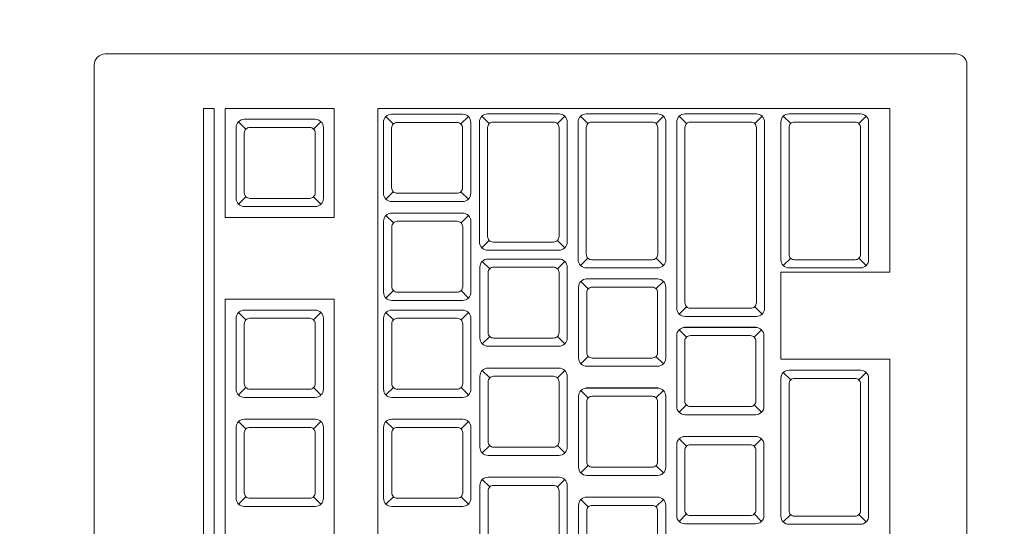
# Model space of a CAD drawing. Header units: millimetres. Extents: x 24385 to 79107, y -56478 to -23676.
# Tile 122 of 256: x 27447 to 27465, y -28153 to -28144. Entities that reach past the tile are written whole.
import ezdxf

# ---------------------------------------------------------------- set-up
doc = ezdxf.new("R2010")
doc.units = ezdxf.units.MM
doc.header["$LTSCALE"] = 2
for name, color, linetype, lineweight in [('0_OPIS', 7, 'Continuous', 13), ('3DPLAN_A_TABELKA POMIESZCZEŃ', 7, 'Continuous', 0), ('A_KRESKOWANIE', 9, 'Continuous', 0)]:
    doc.layers.add(name, color=color, linetype=linetype, lineweight=lineweight)
doc.layers.add('3DPLAN_A_KRESKOWANIE 1', color=253, linetype='Continuous')
doc.layers.add('3DPLAN_A_OPIS', color=8, linetype='Continuous')
doc.layers.add('FURNITURE ZD 1 500', color=7, linetype='Continuous', lineweight=13, true_color=0x9fa8a5)
doc.styles.add('ARIAL', font='arial.ttf')

# ---------------------------------------------------------------- blocks, each defined once
blk = doc.blocks.new('parterr')
at = {"layer": '3DPLAN_A_KRESKOWANIE 1'}
h = blk.add_hatch(dxfattribs=at)
h.set_pattern_fill('ANSI31', color=256, scale=5, style=0)
h.set_pattern_definition([(45, (28281.13, -31178.053), (-11.22532, 11.22532), [])])
h.paths.add_polyline_path([(27531.985, -28228.889), (27531.985, -28218.889), (27420.985, -28218.889), (27420.985, -28006.889), (27456.985, -28006.889), (27456.985, -27805.889), (26774.485, -27805.889), (26774.485, -27888.889), (26825.985, -27888.889), (26825.985, -27851.889), (27410.985, -27851.889), (27410.985, -28133.889), (27387.985, -28133.889), (27387.985, -28139.889), (27410.985, -28139.889), (27410.985, -28286.889), (27426.985, -28286.889), (27426.985, -28228.889)])
h.paths.add_polyline_path([(27626.985, -27863.889), (27769.985, -27863.889), (27769.985, -27805.889), (27626.985, -27805.889)])
h.paths.add_polyline_path([(27631.985, -28218.889), (27631.985, -28228.889), (27648.985, -28228.889), (27648.985, -28462.889), (27694.985, -28462.889), (27694.985, -28426.889), (27667.985, -28426.889), (27667.985, -28237.889), (27979.985, -28237.889), (27979.985, -28426.889), (27784.985, -28426.889), (27784.985, -28541.889), (27801.985, -28541.889), (27801.985, -28461.889), (27937.985, -28461.889), (27937.985, -28505.889), (28030.985, -28505.889), (28030.985, -28463.889), (28076.985, -28463.889), (28076.985, -28434.889), (28070.985, -28434.889), (28070.985, -28421.889), (28057.985, -28421.889), (28057.985, -27857.889), (28067.985, -27857.889), (28067.985, -27794.889), (28073.985, -27794.889), (28073.985, -27747.889), (28027.485, -27747.889), (28027.485, -27805.889), (27939.985, -27805.889), (27939.985, -27933.889), (27975.985, -27933.889), (27975.985, -28218.889)])
h.paths.add_polyline_path([(26774.485, -28063.889), (26774.485, -28175.389), (26826.985, -28175.389), (26826.985, -28139.889), (27297.985, -28139.889), (27297.985, -28133.889), (26825.985, -28133.889), (26825.985, -28063.889)])
h.paths.add_polyline_path([(27410.985, -28376.889), (27410.985, -28408.889), (27393.985, -28408.889), (27393.985, -28418.889), (26826.985, -28418.889), (26826.985, -28350.389), (26774.485, -28350.389), (26774.485, -28429.889), (26562.485, -28429.889), (26562.485, -28493.889), (26595.985, -28493.889), (26595.985, -28452.889), (26776.985, -28452.889), (26776.985, -28490.889), (26826.985, -28490.889), (26826.985, -28455.889), (27384.065, -28455.809), (27401.985, -28455.809), (27401.985, -28523.889), (27426.985, -28523.889), (27426.985, -28487.138), (27424.985, -28487.218), (27425.065, -28485.138), (27426.985, -28485.058), (27426.985, -28479.558), (27425.403, -28479.558), (27425.965, -28479.934), (27424.985, -28479.558), (27424.985, -28411.758), (27426.985, -28411.758), (27426.985, -28411.298), (27424.985, -28411.378), (27425.065, -28409.298), (27426.985, -28409.218), (27426.985, -28376.889)])
h.paths.add_polyline_path([(27341.985, -28709.889), (26826.985, -28709.889), (26826.985, -28670.889), (26776.985, -28670.889), (26776.985, -28709.889), (26595.985, -28709.889), (26595.985, -28673.889), (26562.485, -28673.889), (26562.485, -28763.889), (26781.485, -28763.889), (26781.485, -28800.889), (26837.985, -28800.889), (26837.985, -28746.889), (27391.985, -28746.889), (27391.985, -28790.889), (27411.495, -28790.889), (27399.246, -28679.889), (27341.985, -28679.889)])
h.paths.add_polyline_path([(26781.485, -29070.889), (26781.485, -29384.889), (27480.84, -29384.889), (27480.84, -29301.889), (27411.84, -29301.889), (27411.84, -28913.889), (27510.985, -28913.889), (27510.985, -28896.889), (27411.985, -28896.889), (27411.985, -28889.889), (27391.985, -28889.889), (27391.985, -29317.889), (26837.985, -29317.889), (26837.985, -29070.889)])
h.paths.add_polyline_path([(27653.84, -29384.889), (27783.84, -29384.889), (27783.84, -29301.889), (27725.84, -29301.889), (27725.84, -28870.889), (27709.985, -28870.889), (27709.985, -28896.889), (27609.985, -28896.889), (27609.985, -28913.889), (27709.84, -28913.889), (27709.84, -29301.889), (27653.84, -29301.889)])
h.paths.add_polyline_path([(28104.985, -29384.889), (28104.985, -29319.889), (28049.985, -29319.889), (28049.985, -29041.889), (28096.985, -29041.889), (28096.985, -28933.889), (28049.985, -28933.889), (28049.985, -28849.889), (28076.985, -28849.889), (28076.985, -28716.889), (28030.985, -28716.889), (28030.985, -28683.889), (27937.985, -28683.889), (27937.985, -28715.889), (27801.985, -28715.889), (27801.985, -28691.889), (27784.985, -28691.889), (27784.985, -28715.889), (27685.985, -28715.889), (27685.985, -28746.889), (27709.985, -28746.889), (27709.985, -28772.889), (27725.84, -28772.889), (27725.84, -28731.889), (27994.84, -28731.889), (27994.84, -28790.889), (27952.84, -28790.889), (27952.84, -28922.889), (27994.84, -28922.889), (27994.84, -29301.889), (27956.84, -29301.889), (27956.84, -29384.889)])
h.paths.add_polyline_path([(28444.971, -27794.889), (28444.971, -27747.889), (28199.985, -27747.889), (28199.985, -27794.889)])
h.paths.add_polyline_path([(28921.985, -28467.889), (29077.985, -28467.889), (29077.985, -28435.889), (28960.985, -28435.889), (28960.985, -27867.889), (29010.985, -27867.889), (29010.985, -27805.889), (28878.985, -27805.889), (28878.985, -27866.889), (28932.985, -27866.889), (28932.985, -28435.889), (28921.985, -28435.889)])
h.paths.add_polyline_path([(29185.985, -27867.889), (29308.985, -27867.889), (29308.985, -27805.889), (29185.985, -27805.889)])
h.paths.add_polyline_path([(29483.985, -27867.889), (29607.985, -27867.889), (29607.985, -27805.889), (29483.985, -27805.889)])
h.paths.add_polyline_path([(29782.985, -27867.889), (29903.985, -27867.889), (29903.985, -27805.889), (29782.985, -27805.889)])
h.paths.add_polyline_path([(30078.985, -27867.889), (30205.985, -27867.889), (30205.985, -27805.889), (30078.985, -27805.889)])
h.paths.add_polyline_path([(29866.985, -28490.889), (29866.985, -28439.889), (30420.985, -28439.889), (30420.985, -28504.889), (30467.985, -28504.889), (30467.985, -28441.889), (30494.985, -28441.889), (30494.985, -28420.889), (30467.985, -28420.889), (30467.985, -27862.889), (30500.985, -27862.889), (30500.985, -27805.889), (30380.985, -27805.889), (30380.985, -27867.889), (30454.985, -27867.889), (30454.985, -28420.889), (29450.985, -28420.889), (29450.985, -28435.889), (29331.985, -28435.889), (29331.985, -28420.889), (29227.985, -28420.889), (29227.985, -28435.889), (29207.985, -28435.889), (29207.985, -28467.889), (29230.985, -28467.889), (29230.985, -28496.889), (29276.985, -28496.889), (29276.985, -28467.889), (29827.985, -28467.889), (29827.985, -28490.889)])
h.paths.add_polyline_path([(30792.985, -27805.889), (30675.985, -27805.889), (30675.985, -27862.889), (30792.985, -27862.889)])
h.paths.add_polyline_path([(31618.985, -27862.889), (31618.985, -27970.889), (31677.485, -27970.889), (31677.485, -27805.889), (30967.985, -27805.889), (30967.985, -27862.889)])
h.paths.add_polyline_path([(30691.985, -28522.889), (30691.985, -28438.889), (31026.985, -28438.889), (31026.985, -28712.889), (30892.985, -28712.889), (30892.985, -28746.889), (31014.985, -28746.889), (31014.985, -28802.889), (31047.985, -28802.889), (31047.985, -28747.889), (31069.985, -28747.889), (31069.985, -28744.889), (31443.985, -28744.889), (31443.985, -28715.889), (31348.985, -28715.889), (31348.985, -28647.889), (31324.985, -28647.889), (31324.985, -28715.889), (31097.985, -28715.889), (31097.985, -28691.889), (31056.985, -28691.889), (31056.985, -28450.889), (31068.985, -28450.889), (31068.985, -28440.889), (31324.985, -28440.889), (31324.985, -28557.889), (31348.985, -28557.889), (31348.985, -28439.889), (31623.985, -28439.889), (31623.985, -28481.889), (31677.485, -28481.889), (31677.485, -28090.889), (31618.985, -28090.889), (31618.985, -28420.889), (30614.985, -28420.889), (30614.985, -28441.889), (30671.985, -28441.889), (30671.985, -28522.889)])
h.paths.add_polyline_path([(31677.485, -28782.889), (31677.485, -28681.889), (31623.985, -28681.889), (31623.985, -28715.889), (31533.985, -28715.889), (31533.985, -28744.889), (31623.985, -28744.889), (31623.985, -28782.889)])
h.paths.add_polyline_path([(31290.985, -29384.889), (31677.485, -29384.889), (31677.485, -29121.889), (31623.985, -29121.889), (31623.985, -29308.889), (31290.985, -29308.889)])
h.paths.add_polyline_path([(31115.985, -29308.889), (31047.985, -29308.889), (31047.985, -29148.889), (31014.985, -29148.889), (31014.985, -29308.889), (30977.985, -29308.889), (30977.985, -29384.889), (31115.985, -29384.889)])
h.paths.add_polyline_path([(30671.985, -28642.889), (30671.985, -28710.889), (30658.985, -28710.889), (30658.985, -28746.889), (30736.985, -28746.889), (30736.985, -29058.889), (30726.985, -29058.889), (30726.985, -29069.889), (30736.985, -29069.889), (30736.985, -29306.889), (30689.985, -29306.889), (30689.985, -29384.889), (30802.985, -29384.889), (30802.985, -29308.889), (30767.985, -29308.889), (30767.985, -28746.889), (30772.985, -28746.889), (30772.985, -28712.889), (30691.985, -28712.889), (30691.985, -28642.889)])
h.paths.add_polyline_path([(29827.985, -28640.889), (29827.985, -28721.889), (29417.985, -28721.889), (29417.985, -28756.889), (29765.985, -28756.889), (29765.985, -28833.889), (29935.985, -28833.889), (29935.985, -28756.889), (30425.985, -28756.889), (30425.985, -29306.889), (30383.985, -29306.889), (30383.985, -29384.889), (30514.985, -29384.889), (30514.985, -29306.889), (30441.985, -29306.889), (30441.985, -29069.889), (30636.985, -29069.889), (30636.985, -29058.889), (30441.985, -29058.889), (30441.985, -28772.889), (30466.985, -28772.889), (30466.985, -28746.889), (30568.985, -28746.889), (30568.985, -28710.889), (30467.985, -28710.889), (30467.985, -28677.889), (30420.985, -28677.889), (30420.985, -28720.889), (29866.985, -28720.889), (29866.985, -28640.889)])
h.paths.add_polyline_path([(30087.985, -29306.889), (30087.985, -29384.889), (30208.985, -29384.889), (30208.985, -29306.889)])
h.paths.add_polyline_path([(29912.985, -29306.889), (29891.985, -29306.889), (29891.985, -28974.889), (29421.985, -28974.889), (29421.985, -28984.889), (29884.985, -28984.889), (29884.985, -29310.889), (29777.985, -29310.889), (29777.985, -29384.889), (29912.985, -29384.889)])
h.paths.add_polyline_path([(29487.985, -29310.889), (29487.985, -29384.889), (29602.985, -29384.889), (29602.985, -29310.889)])
h.paths.add_polyline_path([(29341.985, -28974.889), (29262.985, -28974.889), (29262.985, -28756.889), (29297.985, -28756.889), (29297.985, -28721.889), (29276.985, -28721.889), (29276.985, -28667.889), (29228.985, -28667.889), (29228.985, -28721.889), (28922.985, -28721.889), (28922.985, -28754.889), (28935.985, -28754.889), (28935.985, -28884.889), (28953.985, -28884.889), (28953.985, -28754.889), (29226.985, -28754.889), (29226.985, -29323.889), (29186.985, -29323.889), (29186.985, -29384.889), (29312.985, -29384.889), (29312.985, -29310.889), (29262.985, -29310.889), (29262.985, -28984.889), (29341.985, -28984.889)])
h.paths.add_polyline_path([(29011.985, -29323.889), (28953.985, -29323.889), (28953.985, -28979.889), (28935.985, -28979.889), (28935.985, -29320.889), (28895.985, -29320.889), (28895.985, -29384.889), (29011.985, -29384.889)])
h.paths.add_polyline_path([(28832.985, -28721.889), (28810.985, -28721.889), (28810.985, -28684.889), (28793.985, -28684.889), (28793.985, -28721.889), (28683.985, -28721.889), (28683.985, -28682.889), (28629.985, -28682.889), (28629.985, -28715.889), (28626.985, -28715.889), (28626.985, -29316.889), (28584.985, -29316.889), (28584.985, -29384.889), (28720.985, -29384.889), (28720.985, -29320.889), (28668.985, -29320.889), (28668.985, -29039.889), (28722.985, -29039.889), (28722.985, -28875.889), (28664.985, -28875.889), (28664.985, -28769.889), (28673.985, -28769.889), (28673.985, -28754.889), (28832.985, -28754.889)])
h.paths.add_polyline_path([(28933.48, -28618.577), (28933.48, -28620.89), (28989.508, -28620.89), (28989.508, -28618.577)])
h.paths.add_polyline_path([(28048.623, -28542.166), (28104.651, -28542.166), (28104.651, -28567.43), (28048.623, -28567.43)])
h.paths.add_polyline_path([(28312.294, -28322.995), (28368.169, -28322.995), (28368.169, -28348.046), (28312.294, -28348.046)])
h.paths.add_polyline_path([(28488.087, -28322.995), (28543.962, -28322.995), (28543.962, -28348.046), (28488.087, -28348.046)])
edge = h.paths.add_edge_path()
edge.add_arc((28306.985, -28816.889), 85, 62.65448, 71.78542, ccw=False)
edge.add_line((28346.03, -28741.388), (28346.03, -28736.148))
edge.add_line((28346.03, -28736.148), (28333.554, -28736.148))
h.paths.add_polyline_path([(28109.348, -29204.098), (28204.556, -29204.098), (28204.556, -29250.571), (28109.348, -29250.571)])
h.paths.add_polyline_path([(28138.557, -28107.378), (28196.542, -28107.378), (28196.542, -28140.407), (28138.557, -28140.407)])
h.paths.add_polyline_path([(28531.907, -27858.834), (28585.665, -27858.834), (28585.665, -27891.863), (28531.907, -27891.863)])
h.paths.add_polyline_path([(28514.882, -27899.847, 1), (28514.882, -27870.727, 1)])
h.paths.add_polyline_path([(28121.532, -28148.391, 1), (28121.532, -28119.271, 1)])
edge = h.paths.add_edge_path()
edge.add_line((28141.813, -28688.783), (28156.373, -28688.783))
edge.add_line((28156.373, -28688.783), (28156.373, -28674.223))
edge.add_arc((28156.373, -28688.783), 14.56, 90, 180)
edge = h.paths.add_edge_path()
edge.add_line((28156.373, -28688.783), (28156.373, -28703.343))
edge.add_arc((28156.373, -28688.783), 14.56, 270, 360)
edge.add_line((28170.933, -28688.783), (28156.373, -28688.783))
h.paths.add_polyline_path([(28156.373, -28703.343, 1), (28156.373, -28674.223, 1)])
h.paths.add_polyline_path([(28624.31, -27926.264), (28623.535, -27925.489), (28623.66, -27865.141), (28624.435, -27864.366), (28624.435, -27926.212)], is_closed=False)
h.paths.add_polyline_path([(28252.196, -28179.889), (28327.196, -28179.889), (28327.196, -28198.639, -0.427145), (28270.946, -28254.889), (28252.196, -28254.889)])
h.paths.add_polyline_path([(28424.196, -28361.389, -0.414214), (28419.196, -28366.389), (28413.196, -28366.389, -0.414214), (28389.196, -28342.389), (28389.196, -28330.389, -0.414214), (28413.196, -28306.389), (28419.196, -28306.389, -0.414214), (28424.196, -28311.389)])
h.paths.add_polyline_path([(28638.985, -27932.349), (28638.985, -27864.549), (28640.567, -27864.549), (28640.006, -27864.173, -0.310329), (28639.685, -27863.706), (28639.685, -27861.276, -0.216272), (28639.856, -27860.9), (28640.604, -27860.179, 0.840818), (28640.485, -27859.349, -0.414214), (28640.985, -27859.849), (28640.985, -27932.349)])
h.paths.add_polyline_path([(28638.785, -27863.155), (28638.261, -27863.789), (28637.785, -27863.789), (28637.785, -27893.788, -0.760764), (28636.885, -27897.039), (28634.335, -27897.039), (28634.335, -27925.489), (28634.063, -27925.585), (28633.758, -27925.889), (28633.56, -27926.312), (28634.042, -27926.312, -0.130781), (28633.435, -27927.408, -2.336993), (28633.435, -27924.37), (28633.435, -27899.239), (28632.985, -27899.239), (28632.985, -27897.639), (28632.585, -27897.539), (28632.585, -27893.039), (28632.985, -27892.939), (28632.985, -27891.339), (28633.435, -27891.339), (28633.56, -27871.114), (28633.435, -27867.408, -2.336993), (28633.56, -27864.314), (28634.335, -27865.089), (28634.335, -27893.539), (28635.985, -27893.539), (28635.985, -27863.789), (28635.51, -27863.789), (28634.985, -27863.155), (28634.985, -27856.989), (28638.785, -27856.989)])
h.paths.add_polyline_path([(28630.613, -27891.539), (28631.163, -27891.689), (28631.163, -27897.689, -0.414214), (28631.013, -27897.839), (28627.613, -27897.839, -0.414214), (28627.463, -27897.589), (28627.613, -27891.539), (28628.013, -27891.539), (28628.013, -27884.365, -1), (28630.613, -27884.365)])
h.paths.add_polyline_path([(28624.435, -27885.989), (28628.013, -27886.139), (28624.435, -27886.139)], is_closed=False)
h.paths.add_polyline_path([(28631.963, -27893.589), (28632.305, -27893.759), (28632.535, -27893.759), (28632.535, -27896.819), (28632.305, -27896.989), (28631.963, -27896.989), (28631.913, -27897.439), (28631.963, -27893.189)])
h.paths.add_polyline_path([(28624.435, -27904.439), (28633.435, -27904.589), (28624.435, -27904.589)], is_closed=False)
h.paths.add_polyline_path([(28625.185, -27886.139), (28625.185, -27891.339), (28625.635, -27891.339), (28625.635, -27892.939), (28626.035, -27893.039), (28626.035, -27893.589), (28626.663, -27893.589), (28626.713, -27893.139), (28626.663, -27897.389), (28626.663, -27896.989), (28626.035, -27896.989), (28626.035, -27897.539), (28625.635, -27897.639), (28625.635, -27899.239), (28625.185, -27899.239), (28625.035, -27904.439), (28625.035, -27886.139)], is_closed=False)
h.paths.add_polyline_path([(28640.905, -27856.969), (28622.985, -27856.889), (28640.985, -27856.889)], is_closed=False)
h.paths.add_polyline_path([(28619.985, -28325.889), (28619.985, -28323.453), (28618.52, -28323.453), (28584.985, -28382.665, -0.262592), (28550.718, -28323.453), (28549.985, -28323.453), (28549.985, -28325.889), (28512.985, -28325.889), (28512.985, -28240.889), (28492.402, -28240.889), (28491.79, -28249.167, -0.11869), (28489.72, -28256.749), (28483.383, -28267.012, -0.177707), (28479.147, -28270.09), (28472.857, -28270.09, -0.177707), (28468.581, -28266.948), (28462.284, -28256.749, -0.11869), (28460.214, -28249.167), (28459.601, -28240.889), (28487.985, -28240.889), (28487.985, -28181.889), (28633.985, -28181.889), (28633.985, -28325.889)])
h.paths.add_polyline_path([(28442.485, -28424.889), (28442.485, -28418.889, -0.414214), (28466.485, -28394.889), (28478.485, -28394.889, -0.414214), (28502.485, -28418.889), (28502.485, -28424.889, -0.414214), (28497.485, -28429.889), (28447.485, -28429.889, -0.414214)])
h.paths.add_polyline_path([(28265.745, -28187.219, 1), (28256.37, -28187.219, 1)], flags=16)
h.paths.add_polyline_path([(28416.196, -28357.255, -0.453948), (28410.529, -28362.211, -0.375565), (28393.196, -28342.389), (28393.196, -28330.389, -0.375565), (28410.529, -28310.568, -0.453948), (28416.196, -28315.523)], flags=16)
h.paths.add_polyline_path([(28638.375, -27861.789, 1), (28635.395, -27861.789, 1)], flags=16)
h.paths.add_polyline_path([(28637.96, -27861.789, 1), (28635.81, -27861.789, 1)], flags=0)
h.paths.add_polyline_path([(28633.921, -27866.704, -0.08131), (28633.435, -27867.408), (28633.435, -27865.889), (28634.21, -27865.889), (28634.313, -27866.312)], flags=16)
h.paths.add_polyline_path([(28633.435, -27865.889), (28633.435, -27867.012), (28634.21, -27866.237), (28634.085, -27865.889)], flags=0)
h.paths.add_polyline_path([(28633.435, -27867.012), (28633.56, -27867.278, 0.08131), (28633.921, -27866.704), (28633.56, -27867.064)], is_closed=False, flags=16)
h.paths.add_polyline_path([(28633.56, -27897.519), (28633.635, -27893.189), (28633.635, -27897.389)], is_closed=False, flags=16)
h.paths.add_polyline_path([(28633.635, -27897.389), (28633.56, -27893.059), (28633.56, -27897.519)], is_closed=False, flags=16)
h.paths.add_polyline_path([(28628.013, -27884.365), (28630.613, -27884.365, -1)], flags=16)
h.paths.add_polyline_path([(28557.294, -28240.025), (28560.006, -28203.366), (28592.807, -28203.366), (28595.52, -28240.025, -0.414214), (28578.655, -28256.889), (28574.158, -28256.889, -0.414214)], flags=16)
h.paths.add_polyline_path([(28570.231, -28211.918), (28582.582, -28211.918, -0.392745), (28588.188, -28217.124), (28589.897, -28240.212, -0.409357), (28578.655, -28251.268), (28574.158, -28251.268, -0.409357), (28562.917, -28240.212), (28564.625, -28217.124, -0.392745)], flags=0)
h.paths.add_polyline_path([(28465.687, -28254.648, -0.504303), (28469.826, -28249.441), (28482.177, -28249.441, -0.504303), (28486.316, -28254.648), (28480.019, -28264.847, -0.195658), (28478.25, -28266.09), (28473.753, -28266.09, -0.195658), (28471.984, -28264.847)], flags=16)
h.paths.add_polyline_path([(28451.619, -28421.889, -0.453948), (28446.664, -28416.223, -0.375565), (28466.485, -28398.889), (28478.485, -28398.889, -0.375565), (28498.307, -28416.223, -0.453948), (28493.351, -28421.889)], flags=16)
at = {"layer": 'A_KRESKOWANIE', "transparency": 33554687}
h = blk.add_hatch(dxfattribs=at)
h.set_pattern_fill('ANSI37', color=0, scale=5)
h.paths.add_polyline_path([(26825.985, -28063.889), (26825.985, -28133.889), (27297.985, -28133.889), (27297.985, -28133.593), (27299.869, -28133.593), (27299.869, -28135.476), (27300.811, -28135.476), (27300.811, -28138.302), (27299.869, -28138.302), (27299.869, -28140.186), (27298.927, -28140.186, 0.262592), (27342.985, -28216.315), (27344.219, -28214.137, -0.038194), (27343.056, -28198.926), (27343.056, -27851.889), (26825.985, -27851.889), (26825.985, -27888.889)])
h.paths.add_polyline_path([(27102.966, -28064.047), (27158.91, -28064.047), (27158.91, -28044.903), (27102.966, -28044.903)], flags=24)
h.paths.add_polyline_path([(27342.985, -28216.315, -0.262592), (27298.927, -28140.186), (27297.985, -28139.889), (26826.985, -28139.889), (26826.985, -28175.389), (26826.985, -28350.389), (26826.985, -28418.889), (27393.985, -28418.889), (27393.985, -28408.889), (27393.985, -28362.714), (27339.559, -28331.889, -0.198011), (27393.985, -28290.75), (27393.985, -28286.059, -0.230244), (27344.219, -28214.137)])
h.paths.add_polyline_path([(27102.36, -28351.795), (27325.941, -28351.795), (27325.941, -28402.592), (27102.36, -28402.592)], flags=16)
h.paths.add_polyline_path([(27102.966, -28330.527), (27159.047, -28330.527), (27159.047, -28311.383), (27102.966, -28311.383)], flags=24)
h.paths.add_polyline_path([(27123.082, -28409.593), (27305.219, -28409.593), (27305.219, -28344.793), (27123.082, -28344.793)], flags=24)
h.paths.add_polyline_path([(27433.84, -29301.889), (27433.84, -28913.889), (27411.84, -28913.889), (27411.84, -29301.889)])
h.paths.add_polyline_path([(27980.459, -29061.282), (27980.459, -29115.282), (27940.492, -29115.282), (27940.492, -29301.889), (27956.84, -29301.889), (27994.84, -29301.889), (27994.84, -28922.889), (27952.84, -28922.889), (27952.84, -28790.889), (27994.84, -28790.889), (27994.84, -28731.889), (27940.492, -28731.889), (27940.492, -29061.282)])
h.paths.add_polyline_path([(27075.431, -29179.353), (27131.462, -29179.353), (27131.462, -29160.209), (27075.431, -29160.209)], flags=9)
h.paths.add_polyline_path([(27522.898, -29133.651), (27578.929, -29133.651), (27578.929, -29114.508), (27522.898, -29114.508)], flags=9)
h.paths.add_polyline_path([(27332.052, -28065.19), (27388.134, -28065.19), (27388.134, -28046.046), (27332.052, -28046.046)], flags=9)
h.paths.add_polyline_path([(27804.485, -29133.651), (27860.517, -29133.651), (27860.517, -29114.508), (27804.485, -29114.508)], flags=9)
at = {"layer": 'FURNITURE ZD 1 500', "lineweight": 0}
for p, q in [((27453.73, -28145.499), (27463.118, -28145.499)), ((27453.73, -28174.399), (27453.73, -28145.499)), ((27463.118, -28145.499), (27463.118, -28148.499)), ((27451.31, -28145.878), (27451.174, -28145.743)), ((27452.551, -28145.878), (27452.686, -28145.743)), ((27454.012, -28145.785), (27453.876, -28145.65)), ((27455.253, -28145.785), (27455.388, -28145.65)), ((27455.771, -28145.778), (27455.635, -28145.643)), ((27457.021, -28145.778), (27457.156, -28145.643)), ((27457.58, -28145.778), (27457.444, -28145.643)), ((27458.83, -28145.778), (27458.965, -28145.643)), ((27459.389, -28145.778), (27459.253, -28145.643)), ((27460.639, -28145.778), (27460.774, -28145.643)), ((27461.298, -28145.778), (27461.162, -28145.643)), ((27462.548, -28145.778), (27462.683, -28145.643)), ((27454.012, -28147.026), (27453.876, -28147.162)), ((27455.253, -28147.026), (27455.388, -28147.162)), ((27451.31, -28147.119), (27451.174, -28147.255)), ((27452.551, -28147.119), (27452.686, -28147.255)), ((27454.013, -28147.599), (27453.878, -28147.463)), ((27455.254, -28147.599), (27455.39, -28147.463)), ((27455.771, -28147.919), (27455.635, -28148.055)), ((27457.021, -28147.919), (27457.156, -28148.055)), ((27455.78, -28148.439), (27455.644, -28148.304)), ((27457.021, -28148.439), (27457.156, -28148.304)), ((27457.58, -28148.245), (27457.444, -28148.38)), ((27458.83, -28148.245), (27458.965, -28148.38)), ((27461.298, -28148.245), (27461.162, -28148.38)), ((27462.548, -28148.245), (27462.683, -28148.38)), ((27457.587, -28148.806), (27457.452, -28148.67)), ((27457.55, -28148.624), (27458.859, -28148.624)), ((27458.828, -28148.806), (27458.964, -28148.67)), ((27461.118, -28148.499), (27463.118, -28148.499)), ((27461.118, -28148.499), (27461.118, -28150.099)), ((27454.013, -28148.84), (27453.878, -28148.975)), ((27455.254, -28148.84), (27455.39, -28148.975)), ((27459.389, -28149.134), (27459.253, -28149.269)), ((27460.639, -28149.134), (27460.774, -28149.269)), ((27451.31, -28149.376), (27451.174, -28149.241)), ((27452.551, -28149.376), (27452.686, -28149.241)), ((27454.013, -28149.376), (27453.878, -28149.241)), ((27455.254, -28149.376), (27455.39, -28149.241)), ((27459.387, -28149.693), (27459.252, -28149.558)), ((27459.35, -28149.511), (27460.659, -28149.511)), ((27460.628, -28149.693), (27460.764, -28149.558)), ((27455.78, -28149.68), (27455.644, -28149.816)), ((27457.021, -28149.68), (27457.156, -28149.816)), ((27457.587, -28150.047), (27457.452, -28150.182)), ((27458.828, -28150.047), (27458.964, -28150.182)), ((27461.118, -28150.099), (27463.118, -28150.099)), ((27463.118, -28150.099), (27463.118, -28169.399)), ((27455.78, -28150.439), (27455.644, -28150.304)), ((27457.021, -28150.439), (27457.156, -28150.304)), ((27461.298, -28150.478), (27461.162, -28150.343)), ((27462.548, -28150.478), (27462.683, -28150.343)), ((27451.31, -28150.618), (27451.174, -28150.753)), ((27452.551, -28150.618), (27452.686, -28150.753)), ((27454.013, -28150.618), (27453.878, -28150.753)), ((27455.254, -28150.618), (27455.39, -28150.753)), ((27457.55, -28150.624), (27458.859, -28150.624)), ((27457.587, -28150.806), (27457.452, -28150.67)), ((27458.828, -28150.806), (27458.964, -28150.67)), ((27459.387, -28150.934), (27459.252, -28151.07)), ((27460.628, -28150.934), (27460.764, -28151.07)), ((27451.31, -28151.376), (27451.174, -28151.241)), ((27452.551, -28151.376), (27452.686, -28151.241)), ((27454.013, -28151.376), (27453.878, -28151.241)), ((27455.254, -28151.376), (27455.39, -28151.241)), ((27459.387, -28151.693), (27459.252, -28151.558)), ((27459.35, -28151.511), (27460.659, -28151.511)), ((27460.628, -28151.693), (27460.764, -28151.558)), ((27455.78, -28151.68), (27455.644, -28151.816)), ((27457.021, -28151.68), (27457.156, -28151.816)), ((27457.587, -28152.047), (27457.452, -28152.182)), ((27458.828, -28152.047), (27458.964, -28152.182)), ((27455.78, -28152.439), (27455.644, -28152.304)), ((27457.021, -28152.439), (27457.156, -28152.304)), ((27451.31, -28152.618), (27451.174, -28152.753)), ((27452.551, -28152.618), (27452.686, -28152.753)), ((27454.013, -28152.618), (27453.878, -28152.753)), ((27455.254, -28152.618), (27455.39, -28152.753)), ((27457.55, -28152.624), (27458.859, -28152.624)), ((27457.587, -28152.806), (27457.452, -28152.67)), ((27458.828, -28152.806), (27458.964, -28152.67)), ((27459.387, -28152.934), (27459.252, -28153.07)), ((27460.628, -28152.934), (27460.764, -28153.07)), ((27461.298, -28152.945), (27461.162, -28153.08)), ((27462.548, -28152.945), (27462.683, -28153.08))]:
    blk.add_line(p, q, dxfattribs=at)
for points in [[(27448.73, -28144.499), (27464.33, -28144.499, -0.414214), (27464.53, -28144.699), (27464.53, -28190.299, -0.414214), (27464.33, -28190.499), (27448.73, -28190.499, -0.414214), (27448.53, -28190.299), (27448.53, -28144.699, -0.414214)], [(27453.982, -28147.206, -0.414214), (27453.832, -28147.056), (27453.832, -28145.756, -0.414214), (27453.982, -28145.606), (27455.282, -28145.606, -0.414214), (27455.432, -28145.756), (27455.432, -28147.056, -0.414214), (27455.282, -28147.206)], [(27455.591, -28145.749), (27455.591, -28147.949, 0.414214), (27455.741, -28148.099), (27457.05, -28148.099, 0.414214), (27457.2, -28147.949), (27457.2, -28145.749, 0.414214), (27457.05, -28145.599), (27455.741, -28145.599, 0.414214)], [(27458.859, -28145.599), (27457.55, -28145.599, 0.414214), (27457.4, -28145.749), (27457.4, -28148.274, 0.414214), (27457.55, -28148.424), (27458.859, -28148.424, 0.414214), (27459.009, -28148.274), (27459.009, -28145.749, 0.414214)], [(27460.668, -28145.599), (27459.359, -28145.599, 0.414214), (27459.209, -28145.749), (27459.209, -28149.163, 0.414214), (27459.359, -28149.313), (27460.668, -28149.313, 0.414214), (27460.818, -28149.163), (27460.818, -28145.749, 0.414214)], [(27461.118, -28145.749), (27461.118, -28148.274, 0.414214), (27461.268, -28148.424), (27462.577, -28148.424, 0.414214), (27462.727, -28148.274), (27462.727, -28145.749, 0.414214), (27462.577, -28145.599), (27461.268, -28145.599, 0.414214)], [(27451.28, -28147.299, -0.414214), (27451.13, -28147.149), (27451.13, -28145.849, -0.414214), (27451.28, -28145.699), (27452.58, -28145.699, -0.414214), (27452.73, -28145.849), (27452.73, -28147.149, -0.414214), (27452.58, -28147.299)], [(27453.982, -28146.956), (27453.982, -28145.856, -0.414214), (27454.082, -28145.756), (27455.182, -28145.756, -0.414214), (27455.282, -28145.856), (27455.282, -28146.956, -0.414214), (27455.182, -28147.056), (27454.082, -28147.056, -0.414214)], [(27455.841, -28147.949), (27456.95, -28147.949, 0.414214), (27457.05, -28147.849), (27457.05, -28145.849, 0.414214), (27456.95, -28145.749), (27455.841, -28145.749, 0.414214), (27455.741, -28145.849), (27455.741, -28147.849, 0.414214)], [(27457.55, -28148.174), (27457.55, -28145.849, -0.414214), (27457.65, -28145.749), (27458.759, -28145.749, -0.414214), (27458.859, -28145.849), (27458.859, -28148.174, -0.414214), (27458.759, -28148.274), (27457.65, -28148.274, -0.414214)], [(27459.459, -28149.163), (27460.568, -28149.163, 0.414214), (27460.668, -28149.063), (27460.668, -28145.849, 0.414214), (27460.568, -28145.749), (27459.459, -28145.749, 0.414214), (27459.359, -28145.849), (27459.359, -28149.063, 0.414214)], [(27461.368, -28148.274), (27462.477, -28148.274, 0.414214), (27462.577, -28148.174), (27462.577, -28145.849, 0.414214), (27462.477, -28145.749), (27461.368, -28145.749, 0.414214), (27461.268, -28145.849), (27461.268, -28148.174, 0.414214)], [(27451.28, -28147.049), (27451.28, -28145.949, -0.414214), (27451.38, -28145.849), (27452.48, -28145.849, -0.414214), (27452.58, -28145.949), (27452.58, -28147.049, -0.414214), (27452.48, -28147.149), (27451.38, -28147.149, -0.414214)], [(27453.984, -28149.019, -0.414214), (27453.834, -28148.869), (27453.834, -28147.569, -0.414214), (27453.984, -28147.419), (27455.284, -28147.419, -0.414214), (27455.434, -28147.569), (27455.434, -28148.869, -0.414214), (27455.284, -28149.019)], [(27453.984, -28148.769), (27453.984, -28147.669, -0.414214), (27454.084, -28147.569), (27455.184, -28147.569, -0.414214), (27455.284, -28147.669), (27455.284, -28148.769, -0.414214), (27455.184, -28148.869), (27454.084, -28148.869, -0.414214)], [(27455.75, -28149.86, -0.414214), (27455.6, -28149.71), (27455.6, -28148.41, -0.414214), (27455.75, -28148.26), (27457.05, -28148.26, -0.414214), (27457.2, -28148.41), (27457.2, -28149.71, -0.414214), (27457.05, -28149.86)], [(27455.75, -28149.61), (27455.75, -28148.51, -0.414214), (27455.85, -28148.41), (27456.95, -28148.41, -0.414214), (27457.05, -28148.51), (27457.05, -28149.61, -0.414214), (27456.95, -28149.71), (27455.85, -28149.71, -0.414214)], [(27457.558, -28150.226, -0.414214), (27457.408, -28150.076), (27457.408, -28148.776, -0.414214), (27457.558, -28148.626), (27458.858, -28148.626, -0.414214), (27459.008, -28148.776), (27459.008, -28150.076, -0.414214), (27458.858, -28150.226)], [(27457.558, -28149.976), (27457.558, -28148.876, -0.414214), (27457.658, -28148.776), (27458.758, -28148.776, -0.414214), (27458.858, -28148.876), (27458.858, -28149.976, -0.414214), (27458.758, -28150.076), (27457.658, -28150.076, -0.414214)], [(27451.28, -28150.797, -0.414214), (27451.13, -28150.647), (27451.13, -28149.347, -0.414214), (27451.28, -28149.197), (27452.58, -28149.197, -0.414214), (27452.73, -28149.347), (27452.73, -28150.647, -0.414214), (27452.58, -28150.797)], [(27453.984, -28150.797, -0.414214), (27453.834, -28150.647), (27453.834, -28149.347, -0.414214), (27453.984, -28149.197), (27455.284, -28149.197, -0.414214), (27455.434, -28149.347), (27455.434, -28150.647, -0.414214), (27455.284, -28150.797)], [(27451.28, -28150.547), (27451.28, -28149.447, -0.414214), (27451.38, -28149.347), (27452.48, -28149.347, -0.414214), (27452.58, -28149.447), (27452.58, -28150.547, -0.414214), (27452.48, -28150.647), (27451.38, -28150.647, -0.414214)], [(27453.984, -28150.547), (27453.984, -28149.447, -0.414214), (27454.084, -28149.347), (27455.184, -28149.347, -0.414214), (27455.284, -28149.447), (27455.284, -28150.547, -0.414214), (27455.184, -28150.647), (27454.084, -28150.647, -0.414214)], [(27459.358, -28151.114, -0.414214), (27459.208, -28150.964), (27459.208, -28149.664, -0.414214), (27459.358, -28149.514), (27460.658, -28149.514, -0.414214), (27460.808, -28149.664), (27460.808, -28150.964, -0.414214), (27460.658, -28151.114)], [(27459.358, -28150.864), (27459.358, -28149.764, -0.414214), (27459.458, -28149.664), (27460.558, -28149.664, -0.414214), (27460.658, -28149.764), (27460.658, -28150.864, -0.414214), (27460.558, -28150.964), (27459.458, -28150.964, -0.414214)], [(27455.75, -28151.86, -0.414214), (27455.6, -28151.71), (27455.6, -28150.41, -0.414214), (27455.75, -28150.26), (27457.05, -28150.26, -0.414214), (27457.2, -28150.41), (27457.2, -28151.71, -0.414214), (27457.05, -28151.86)], [(27462.577, -28153.124, 0.414214), (27462.727, -28152.974), (27462.727, -28150.449, 0.414214), (27462.577, -28150.299), (27461.268, -28150.299, 0.414214), (27461.118, -28150.449), (27461.118, -28152.974, 0.414214), (27461.268, -28153.124)], [(27455.75, -28151.61), (27455.75, -28150.51, -0.414214), (27455.85, -28150.41), (27456.95, -28150.41, -0.414214), (27457.05, -28150.51), (27457.05, -28151.61, -0.414214), (27456.95, -28151.71), (27455.85, -28151.71, -0.414214)], [(27461.268, -28152.874), (27461.268, -28150.549, -0.414214), (27461.368, -28150.449), (27462.477, -28150.449, -0.414214), (27462.577, -28150.549), (27462.577, -28152.874, -0.414214), (27462.477, -28152.974), (27461.368, -28152.974, -0.414214)], [(27457.558, -28152.226, -0.414214), (27457.408, -28152.076), (27457.408, -28150.776, -0.414214), (27457.558, -28150.626), (27458.858, -28150.626, -0.414214), (27459.008, -28150.776), (27459.008, -28152.076, -0.414214), (27458.858, -28152.226)], [(27457.558, -28151.976), (27457.558, -28150.876, -0.414214), (27457.658, -28150.776), (27458.758, -28150.776, -0.414214), (27458.858, -28150.876), (27458.858, -28151.976, -0.414214), (27458.758, -28152.076), (27457.658, -28152.076, -0.414214)], [(27451.28, -28152.797, -0.414214), (27451.13, -28152.647), (27451.13, -28151.347, -0.414214), (27451.28, -28151.197), (27452.58, -28151.197, -0.414214), (27452.73, -28151.347), (27452.73, -28152.647, -0.414214), (27452.58, -28152.797)], [(27453.984, -28152.797, -0.414214), (27453.834, -28152.647), (27453.834, -28151.347, -0.414214), (27453.984, -28151.197), (27455.284, -28151.197, -0.414214), (27455.434, -28151.347), (27455.434, -28152.647, -0.414214), (27455.284, -28152.797)], [(27451.28, -28152.547), (27451.28, -28151.447, -0.414214), (27451.38, -28151.347), (27452.48, -28151.347, -0.414214), (27452.58, -28151.447), (27452.58, -28152.547, -0.414214), (27452.48, -28152.647), (27451.38, -28152.647, -0.414214)], [(27453.984, -28152.547), (27453.984, -28151.447, -0.414214), (27454.084, -28151.347), (27455.184, -28151.347, -0.414214), (27455.284, -28151.447), (27455.284, -28152.547, -0.414214), (27455.184, -28152.647), (27454.084, -28152.647, -0.414214)], [(27459.358, -28153.114, -0.414214), (27459.208, -28152.964), (27459.208, -28151.664, -0.414214), (27459.358, -28151.514), (27460.658, -28151.514, -0.414214), (27460.808, -28151.664), (27460.808, -28152.964, -0.414214), (27460.658, -28153.114)], [(27459.358, -28152.864), (27459.358, -28151.764, -0.414214), (27459.458, -28151.664), (27460.558, -28151.664, -0.414214), (27460.658, -28151.764), (27460.658, -28152.864, -0.414214), (27460.558, -28152.964), (27459.458, -28152.964, -0.414214)], [(27455.75, -28153.86, -0.414214), (27455.6, -28153.71), (27455.6, -28152.41, -0.414214), (27455.75, -28152.26), (27457.05, -28152.26, -0.414214), (27457.2, -28152.41), (27457.2, -28153.71, -0.414214), (27457.05, -28153.86)], [(27455.75, -28153.61), (27455.75, -28152.51, -0.414214), (27455.85, -28152.41), (27456.95, -28152.41, -0.414214), (27457.05, -28152.51), (27457.05, -28153.61, -0.414214), (27456.95, -28153.71), (27455.85, -28153.71, -0.414214)], [(27457.558, -28154.226, -0.414214), (27457.408, -28154.076), (27457.408, -28152.776, -0.414214), (27457.558, -28152.626), (27458.858, -28152.626, -0.414214), (27459.008, -28152.776), (27459.008, -28154.076, -0.414214), (27458.858, -28154.226)], [(27457.558, -28153.976), (27457.558, -28152.876, -0.414214), (27457.658, -28152.776), (27458.758, -28152.776, -0.414214), (27458.858, -28152.876), (27458.858, -28153.976, -0.414214), (27458.758, -28154.076), (27457.658, -28154.076, -0.414214)]]:
    blk.add_lwpolyline(points, format="xyb", close=True, dxfattribs=at)
for points in [[(27450.73, -28145.499), (27450.73, -28181.099), (27450.53, -28181.099), (27450.53, -28145.499)], [(27450.93, -28145.499), (27450.93, -28147.499), (27452.93, -28147.499), (27452.93, -28145.499)], [(27450.93, -28156.999), (27450.93, -28148.999), (27452.93, -28148.999), (27452.93, -28156.999)]]:
    blk.add_lwpolyline(points, close=True, dxfattribs=at)
at = {"layer": '3DPLAN_A_OPIS', "color": 1, "lineweight": 30, "style": 'ARIAL'}
for tag, p in [('WYŁĄCZONE', (29754.423, -28077.214)), ('WYŁĄCZONE', (30711.207, -28077.214)), ('Z_OPRACOWANIA', (29744.084, -28099.648)), ('Z_OPRACOWANIA', (30700.868, -28099.648)), ('WYJŚCIE_EWAKUACYJNE', (26767.327, -28550.289)), ('WYŁĄCZONE', (30110.451, -28645.398)), ('Z_OPRACOWANIA', (30100.112, -28667.832)), ('WYŁĄCZONE', (29700.819, -29118.027)), ('WYŁĄCZONE', (30110.451, -29118.027)), ('WYŁĄCZONE', (31284.486, -29118.027)), ('Z_OPRACOWANIA', (29690.48, -29140.461)), ('Z_OPRACOWANIA', (30100.112, -29140.461)), ('Z_OPRACOWANIA', (31274.147, -29140.461)), ('WYJŚCIE_EWAKUACYJNE', (28257.548, -29205.278))]:
    blk.add_attdef(tag, p, '', height=12, dxfattribs=at)
at = {"layer": '3DPLAN_A_TABELKA POMIESZCZEŃ', "ltscale": 0.5, "style": 'ARIAL'}
for tag, p in [('KURTYNA', (28491.817, -29246.325)), ('POWIETRZNA', (28491.817, -29266.038))]:
    blk.add_attdef(tag, p, '', height=12, dxfattribs=at)

msp = doc.modelspace()

# ---------------------------------------------------------------- block references
at = {"layer": '0_OPIS'}
msp.add_blockref('parterr', (0, 0), dxfattribs=at)

doc.saveas('drawing.dxf')
